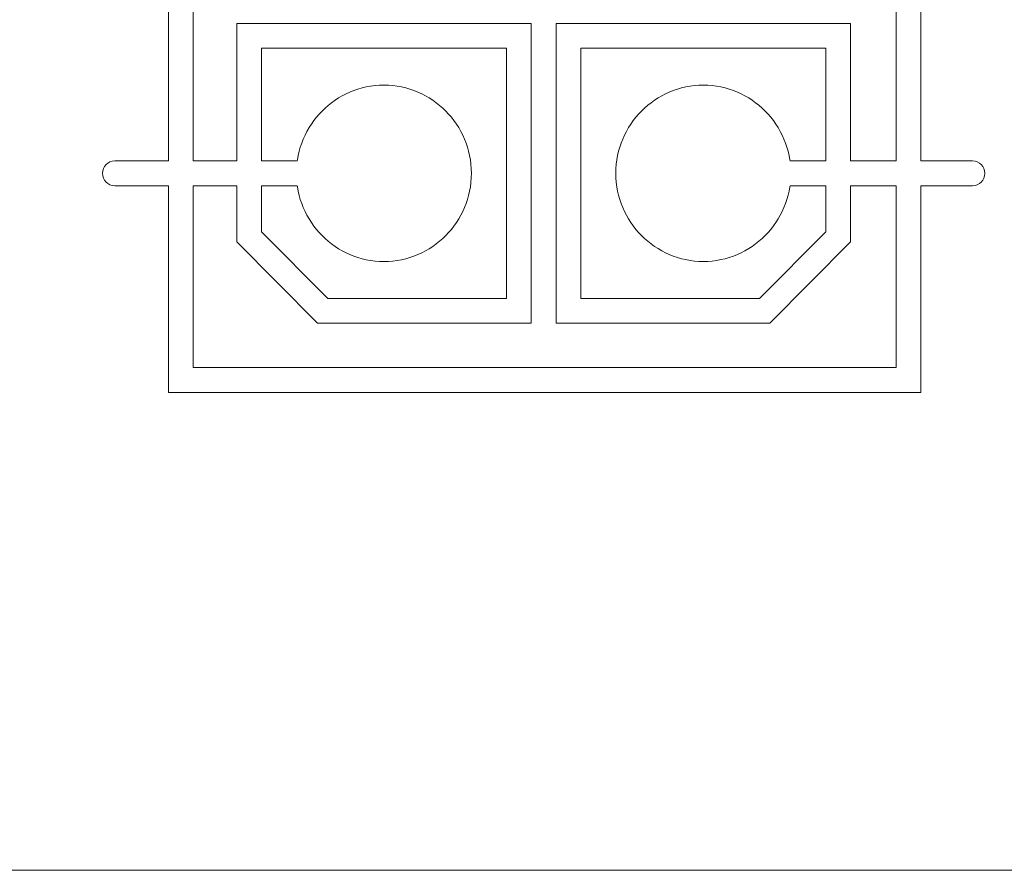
# Model space of a CAD drawing. Header units: millimetres. Extents: x -47.2 to 43.8, y -41.7 to 28.3.
# Tile 2 of 15: x -30 to -21.8, y -41.7 to -34.5. Entities that reach past the tile are written whole.
import ezdxf

# ---------------------------------------------------------------- set-up
doc = ezdxf.new("R2010")
doc.units = ezdxf.units.MM
doc.header["$MEASUREMENT"] = 0
doc.layers.add('Layer 1', color=7, linetype='Continuous')

msp = doc.modelspace()

# ---------------------------------------------------------------- linework, layer by layer
at = {"layer": 'Layer 1', "color": 240, "lineweight": 9}
msp.add_lwpolyline([(-47.2213, -41.6623), (43.7787, -41.6623), (43.7787, 28.3377), (-47.2213, 28.3377), (-47.2213, -41.6623)], close=True, dxfattribs=at)
at = {"layer": 'Layer 1', "lineweight": 9}
for points, knots in [([(-22.0239, -35.724), (-22.0239, -35.724), (-22.4574, -35.724), (-22.4574, -35.724), (-22.4574, -35.724), (-22.4574, -33.2538), (-22.4574, -33.2538), (-22.4574, -33.2538), (-22.0239, -33.2538), (-22.0239, -33.2538), (-21.9672, -33.2538), (-21.9209, -33.2071), (-21.9209, -33.1503), (-21.9209, -33.0931), (-21.9672, -33.0464), (-22.0239, -33.0464), (-22.0239, -33.0464), (-22.4574, -33.0464), (-22.4574, -33.0464), (-22.4574, -33.0464), (-22.4574, -31.3199), (-22.4574, -31.3199), (-22.4574, -31.3199), (-24.8912, -31.3199), (-24.8912, -31.3199), (-24.8912, -31.3199), (-24.8912, -30.0848), (-24.8912, -30.0848), (-24.8912, -30.0848), (-26.3395, -30.0848), (-26.3395, -30.0848), (-26.3395, -30.0848), (-26.3395, -31.3199), (-26.3395, -31.3199), (-26.3395, -31.3199), (-28.7559, -31.3199), (-28.7559, -31.3199), (-28.7559, -31.3199), (-28.7559, -33.0464), (-28.7559, -33.0464), (-28.7559, -33.0464), (-29.2073, -33.0464), (-29.2073, -33.0464), (-29.2641, -33.0464), (-29.3103, -33.0928), (-29.3103, -33.1498), (-29.3103, -33.2071), (-29.2641, -33.2538), (-29.2073, -33.2538), (-29.2073, -33.2538), (-28.7559, -33.2538), (-28.7559, -33.2538), (-28.7559, -33.2538), (-28.7559, -35.7245), (-28.7559, -35.7245), (-28.7559, -35.7245), (-29.2073, -35.7245), (-29.2073, -35.7245), (-29.2641, -35.7245), (-29.3103, -35.7709), (-29.3103, -35.8279), (-29.3103, -35.8852), (-29.2641, -35.9319), (-29.2073, -35.9319), (-29.2073, -35.9319), (-28.7559, -35.9319), (-28.7559, -35.9319), (-28.7559, -35.9319), (-28.7559, -37.6622), (-28.7559, -37.6622), (-28.7559, -37.6622), (-22.4574, -37.6622), (-22.4574, -37.6622), (-22.4574, -37.6622), (-22.4574, -35.9315), (-22.4574, -35.9315), (-22.4574, -35.9315), (-22.0239, -35.9315), (-22.0239, -35.9315), (-21.9672, -35.9315), (-21.9209, -35.8847), (-21.9209, -35.8279), (-21.9209, -35.7709), (-21.9672, -35.724), (-22.0239, -35.724)], [0, 0, 0, 0, 0.035714, 0.035714, 0.035714, 0.071429, 0.071429, 0.071429, 0.107143, 0.107143, 0.107143, 0.142857, 0.142857, 0.142857, 0.178571, 0.178571, 0.178571, 0.214286, 0.214286, 0.214286, 0.25, 0.25, 0.25, 0.285714, 0.285714, 0.285714, 0.321429, 0.321429, 0.321429, 0.357143, 0.357143, 0.357143, 0.392857, 0.392857, 0.392857, 0.428571, 0.428571, 0.428571, 0.464286, 0.464286, 0.464286, 0.5, 0.5, 0.5, 0.535714, 0.535714, 0.535714, 0.571429, 0.571429, 0.571429, 0.607143, 0.607143, 0.607143, 0.642857, 0.642857, 0.642857, 0.678571, 0.678571, 0.678571, 0.714286, 0.714286, 0.714286, 0.75, 0.75, 0.75, 0.785714, 0.785714, 0.785714, 0.821429, 0.821429, 0.821429, 0.857143, 0.857143, 0.857143, 0.892857, 0.892857, 0.892857, 0.928571, 0.928571, 0.928571, 0.964286, 0.964286, 0.964286, 1, 1, 1, 1]), ([(-22.6633, -37.4548), (-22.6633, -37.4548), (-28.5498, -37.4548), (-28.5498, -37.4548), (-28.5498, -37.4548), (-28.5498, -35.9319), (-28.5498, -35.9319), (-28.5498, -35.9319), (-28.1854, -35.9319), (-28.1854, -35.9319), (-28.1854, -35.9319), (-28.1854, -36.4027), (-28.1854, -36.4027), (-28.1854, -36.4027), (-27.5093, -37.0836), (-27.5093, -37.0836), (-27.5093, -37.0836), (-25.7205, -37.0836), (-25.7205, -37.0836), (-25.7205, -37.0836), (-25.7205, -34.573), (-25.7205, -34.573), (-25.7205, -34.573), (-28.1854, -34.573), (-28.1854, -34.573), (-28.1854, -34.573), (-28.1854, -35.7245), (-28.1854, -35.7245), (-28.1854, -35.7245), (-28.5498, -35.7245), (-28.5498, -35.7245), (-28.5498, -35.7245), (-28.5498, -33.2538), (-28.5498, -33.2538), (-28.5498, -33.2538), (-28.1857, -33.2538), (-28.1857, -33.2538), (-28.1857, -33.2538), (-28.1857, -34.4053), (-28.1857, -34.4053), (-28.1857, -34.4053), (-26.397, -34.4053), (-26.397, -34.4053), (-26.397, -34.4053), (-25.7203, -33.7246), (-25.7203, -33.7246), (-25.7203, -33.7246), (-25.7203, -31.8954), (-25.7203, -31.8954), (-25.7203, -31.8954), (-28.1857, -31.8954), (-28.1857, -31.8954), (-28.1857, -31.8954), (-28.1857, -33.0464), (-28.1857, -33.0464), (-28.1857, -33.0464), (-28.5498, -33.0464), (-28.5498, -33.0464), (-28.5498, -33.0464), (-28.5498, -31.5274), (-28.5498, -31.5274), (-28.5498, -31.5274), (-22.6633, -31.5274), (-22.6633, -31.5274), (-22.6633, -31.5274), (-22.6633, -33.0464), (-22.6633, -33.0464), (-22.6633, -33.0464), (-23.0453, -33.0464), (-23.0453, -33.0464), (-23.0453, -33.0464), (-23.0453, -31.8954), (-23.0453, -31.8954), (-23.0453, -31.8954), (-25.5105, -31.8954), (-25.5105, -31.8954), (-25.5105, -31.8954), (-25.5105, -33.7246), (-25.5105, -33.7246), (-25.5105, -33.7246), (-24.8338, -34.4053), (-24.8338, -34.4053), (-24.8338, -34.4053), (-23.0453, -34.4053), (-23.0453, -34.4053), (-23.0453, -34.4053), (-23.0453, -33.2538), (-23.0453, -33.2538), (-23.0453, -33.2538), (-22.6633, -33.2538), (-22.6633, -33.2538), (-22.6633, -33.2538), (-22.6633, -35.724), (-22.6633, -35.724), (-22.6633, -35.724), (-23.0455, -35.724), (-23.0455, -35.724), (-23.0455, -35.724), (-23.0455, -34.573), (-23.0455, -34.573), (-23.0455, -34.573), (-25.5105, -34.573), (-25.5105, -34.573), (-25.5105, -34.573), (-25.5105, -37.0836), (-25.5105, -37.0836), (-25.5105, -37.0836), (-23.7223, -37.0836), (-23.7223, -37.0836), (-23.7223, -37.0836), (-23.0455, -36.4027), (-23.0455, -36.4027), (-23.0455, -36.4027), (-23.0455, -35.9315), (-23.0455, -35.9315), (-23.0455, -35.9315), (-22.6633, -35.9315), (-22.6633, -35.9315), (-22.6633, -35.9315), (-22.6633, -37.4548), (-22.6633, -37.4548)], [0, 0, 0, 0, 0.025, 0.025, 0.025, 0.05, 0.05, 0.05, 0.075, 0.075, 0.075, 0.1, 0.1, 0.1, 0.125, 0.125, 0.125, 0.15, 0.15, 0.15, 0.175, 0.175, 0.175, 0.2, 0.2, 0.2, 0.225, 0.225, 0.225, 0.25, 0.25, 0.25, 0.275, 0.275, 0.275, 0.3, 0.3, 0.3, 0.325, 0.325, 0.325, 0.35, 0.35, 0.35, 0.375, 0.375, 0.375, 0.4, 0.4, 0.4, 0.425, 0.425, 0.425, 0.45, 0.45, 0.45, 0.475, 0.475, 0.475, 0.5, 0.5, 0.5, 0.525, 0.525, 0.525, 0.55, 0.55, 0.55, 0.575, 0.575, 0.575, 0.6, 0.6, 0.6, 0.625, 0.625, 0.625, 0.65, 0.65, 0.65, 0.675, 0.675, 0.675, 0.7, 0.7, 0.7, 0.725, 0.725, 0.725, 0.75, 0.75, 0.75, 0.775, 0.775, 0.775, 0.8, 0.8, 0.8, 0.825, 0.825, 0.825, 0.85, 0.85, 0.85, 0.875, 0.875, 0.875, 0.9, 0.9, 0.9, 0.925, 0.925, 0.925, 0.95, 0.95, 0.95, 0.975, 0.975, 0.975, 1, 1, 1, 1]), ([(-27.6787, -35.9319), (-27.6787, -35.9319), (-27.6776, -35.9406), (-27.6776, -35.9406), (-27.6776, -35.9406), (-27.6713, -35.9768), (-27.6713, -35.9768), (-27.6713, -35.9768), (-27.6632, -36.0123), (-27.6632, -36.0123), (-27.6632, -36.0123), (-27.6533, -36.0472), (-27.6533, -36.0472), (-27.6533, -36.0472), (-27.6415, -36.0813), (-27.6415, -36.0813), (-27.6415, -36.0813), (-27.6282, -36.1149), (-27.6282, -36.1149), (-27.6282, -36.1149), (-27.6138, -36.1476), (-27.6138, -36.1476), (-27.6138, -36.1476), (-27.5975, -36.1794), (-27.5975, -36.1794), (-27.5975, -36.1794), (-27.5797, -36.2102), (-27.5797, -36.2102), (-27.5797, -36.2102), (-27.5606, -36.2402), (-27.5606, -36.2402), (-27.5606, -36.2402), (-27.5402, -36.2691), (-27.5402, -36.2691), (-27.5402, -36.2691), (-27.5185, -36.2973), (-27.5185, -36.2973), (-27.5185, -36.2973), (-27.4953, -36.3237), (-27.4953, -36.3237), (-27.4953, -36.3237), (-27.4707, -36.3496), (-27.4707, -36.3496), (-27.4707, -36.3496), (-27.4454, -36.374), (-27.4454, -36.374), (-27.4454, -36.374), (-27.419, -36.3972), (-27.419, -36.3972), (-27.419, -36.3972), (-27.3913, -36.4191), (-27.3913, -36.4191), (-27.3913, -36.4191), (-27.3622, -36.4399), (-27.3622, -36.4399), (-27.3622, -36.4399), (-27.3328, -36.4589), (-27.3328, -36.4589), (-27.3328, -36.4589), (-27.3019, -36.4767), (-27.3019, -36.4767), (-27.3019, -36.4767), (-27.2701, -36.4931), (-27.2701, -36.4931), (-27.2701, -36.4931), (-27.238, -36.5079), (-27.238, -36.5079), (-27.238, -36.5079), (-27.2044, -36.5211), (-27.2044, -36.5211), (-27.2044, -36.5211), (-27.1707, -36.5324), (-27.1707, -36.5324), (-27.1707, -36.5324), (-27.1358, -36.5429), (-27.1358, -36.5429), (-27.1358, -36.5429), (-27.1004, -36.5511), (-27.1004, -36.5511), (-27.1004, -36.5511), (-27.0645, -36.5574), (-27.0645, -36.5574), (-27.0645, -36.5574), (-27.0277, -36.5624), (-27.0277, -36.5624), (-27.0277, -36.5624), (-26.9909, -36.5651), (-26.9909, -36.5651), (-26.9909, -36.5651), (-26.9534, -36.5661), (-26.9534, -36.5661), (-26.9534, -36.5661), (-26.9156, -36.5651), (-26.9156, -36.5651), (-26.9156, -36.5651), (-26.8785, -36.5624), (-26.8785, -36.5624), (-26.8785, -36.5624), (-26.8421, -36.5574), (-26.8421, -36.5574), (-26.8421, -36.5574), (-26.8058, -36.5511), (-26.8058, -36.5511), (-26.8058, -36.5511), (-26.7704, -36.5429), (-26.7704, -36.5429), (-26.7704, -36.5429), (-26.7359, -36.5324), (-26.7359, -36.5324), (-26.7359, -36.5324), (-26.7018, -36.5211), (-26.7018, -36.5211), (-26.7018, -36.5211), (-26.6688, -36.5079), (-26.6688, -36.5079), (-26.6688, -36.5079), (-26.6361, -36.4931), (-26.6361, -36.4931), (-26.6361, -36.4931), (-26.6047, -36.4767), (-26.6047, -36.4767), (-26.6047, -36.4767), (-26.5738, -36.4589), (-26.5738, -36.4589), (-26.5738, -36.4589), (-26.5439, -36.4399), (-26.5439, -36.4399), (-26.5439, -36.4399), (-26.5153, -36.4191), (-26.5153, -36.4191), (-26.5153, -36.4191), (-26.4876, -36.3972), (-26.4876, -36.3972), (-26.4876, -36.3972), (-26.4608, -36.374), (-26.4608, -36.374), (-26.4608, -36.374), (-26.4354, -36.3496), (-26.4354, -36.3496), (-26.4354, -36.3496), (-26.4109, -36.3237), (-26.4109, -36.3237), (-26.4109, -36.3237), (-26.3883, -36.2973), (-26.3883, -36.2973), (-26.3883, -36.2973), (-26.3664, -36.2691), (-26.3664, -36.2691), (-26.3664, -36.2691), (-26.3456, -36.2402), (-26.3456, -36.2402), (-26.3456, -36.2402), (-26.3265, -36.2102), (-26.3265, -36.2102), (-26.3265, -36.2102), (-26.3087, -36.1794), (-26.3087, -36.1794), (-26.3087, -36.1794), (-26.293, -36.1476), (-26.293, -36.1476), (-26.293, -36.1476), (-26.2779, -36.1149), (-26.2779, -36.1149), (-26.2779, -36.1149), (-26.2648, -36.0813), (-26.2648, -36.0813), (-26.2648, -36.0813), (-26.2534, -36.0472), (-26.2534, -36.0472), (-26.2534, -36.0472), (-26.2434, -36.0123), (-26.2434, -36.0123), (-26.2434, -36.0123), (-26.2353, -35.9768), (-26.2353, -35.9768), (-26.2353, -35.9768), (-26.2289, -35.9406), (-26.2289, -35.9406), (-26.2289, -35.9406), (-26.224, -35.9037), (-26.224, -35.9037), (-26.224, -35.9037), (-26.2211, -35.8657), (-26.2211, -35.8657), (-26.2211, -35.8657), (-26.2199, -35.8279), (-26.2199, -35.8279), (-26.2199, -35.8279), (-26.2211, -35.7904), (-26.2211, -35.7904), (-26.2211, -35.7904), (-26.224, -35.7527), (-26.224, -35.7527), (-26.224, -35.7527), (-26.2289, -35.7159), (-26.2289, -35.7159), (-26.2289, -35.7159), (-26.2353, -35.6796), (-26.2353, -35.6796), (-26.2353, -35.6796), (-26.2434, -35.6437), (-26.2434, -35.6437), (-26.2434, -35.6437), (-26.2534, -35.6087), (-26.2534, -35.6087), (-26.2534, -35.6087), (-26.2648, -35.5748), (-26.2648, -35.5748), (-26.2648, -35.5748), (-26.2779, -35.5416), (-26.2779, -35.5416), (-26.2779, -35.5416), (-26.293, -35.5085), (-26.293, -35.5085), (-26.293, -35.5085), (-26.3087, -35.4767), (-26.3087, -35.4767), (-26.3087, -35.4767), (-26.3265, -35.4458), (-26.3265, -35.4458), (-26.3265, -35.4458), (-26.3456, -35.4159), (-26.3456, -35.4159), (-26.3456, -35.4159), (-26.3664, -35.3868), (-26.3664, -35.3868), (-26.3664, -35.3868), (-26.3883, -35.3587), (-26.3883, -35.3587), (-26.3883, -35.3587), (-26.4109, -35.3324), (-26.4109, -35.3324), (-26.4109, -35.3324), (-26.4354, -35.3065), (-26.4354, -35.3065), (-26.4354, -35.3065), (-26.4608, -35.2819), (-26.4608, -35.2819), (-26.4608, -35.2819), (-26.4876, -35.2593), (-26.4876, -35.2593), (-26.4876, -35.2593), (-26.5153, -35.237), (-26.5153, -35.237), (-26.5153, -35.237), (-26.5439, -35.2166), (-26.5439, -35.2166), (-26.5439, -35.2166), (-26.5738, -35.1971), (-26.5738, -35.1971), (-26.5738, -35.1971), (-26.6047, -35.1794), (-26.6047, -35.1794), (-26.6047, -35.1794), (-26.6361, -35.163), (-26.6361, -35.163), (-26.6361, -35.163), (-26.6688, -35.1481), (-26.6688, -35.1481), (-26.6688, -35.1481), (-26.7018, -35.1349), (-26.7018, -35.1349), (-26.7018, -35.1349), (-26.7359, -35.1236), (-26.7359, -35.1236), (-26.7359, -35.1236), (-26.7704, -35.1131), (-26.7704, -35.1131), (-26.7704, -35.1131), (-26.8058, -35.1054), (-26.8058, -35.1054), (-26.8058, -35.1054), (-26.8421, -35.0986), (-26.8421, -35.0986), (-26.8421, -35.0986), (-26.8785, -35.0936), (-26.8785, -35.0936), (-26.8785, -35.0936), (-26.9156, -35.0909), (-26.9156, -35.0909), (-26.9156, -35.0909), (-26.9534, -35.0905), (-26.9534, -35.0905), (-26.9534, -35.0905), (-26.9909, -35.0909), (-26.9909, -35.0909), (-26.9909, -35.0909), (-27.0277, -35.0936), (-27.0277, -35.0936), (-27.0277, -35.0936), (-27.0645, -35.0986), (-27.0645, -35.0986), (-27.0645, -35.0986), (-27.1004, -35.1054), (-27.1004, -35.1054), (-27.1004, -35.1054), (-27.1358, -35.1131), (-27.1358, -35.1131), (-27.1358, -35.1131), (-27.1707, -35.1236), (-27.1707, -35.1236), (-27.1707, -35.1236), (-27.2044, -35.1349), (-27.2044, -35.1349), (-27.2044, -35.1349), (-27.238, -35.1481), (-27.238, -35.1481), (-27.238, -35.1481), (-27.2701, -35.163), (-27.2701, -35.163), (-27.2701, -35.163), (-27.3019, -35.1794), (-27.3019, -35.1794), (-27.3019, -35.1794), (-27.3328, -35.1971), (-27.3328, -35.1971), (-27.3328, -35.1971), (-27.3622, -35.2166), (-27.3622, -35.2166), (-27.3622, -35.2166), (-27.3913, -35.237), (-27.3913, -35.237), (-27.3913, -35.237), (-27.419, -35.2593), (-27.419, -35.2593), (-27.419, -35.2593), (-27.4454, -35.2819), (-27.4454, -35.2819), (-27.4454, -35.2819), (-27.4707, -35.3065), (-27.4707, -35.3065), (-27.4707, -35.3065), (-27.4953, -35.3324), (-27.4953, -35.3324), (-27.4953, -35.3324), (-27.5185, -35.3587), (-27.5185, -35.3587), (-27.5185, -35.3587), (-27.5402, -35.3868), (-27.5402, -35.3868), (-27.5402, -35.3868), (-27.5606, -35.4159), (-27.5606, -35.4159), (-27.5606, -35.4159), (-27.5797, -35.4458), (-27.5797, -35.4458), (-27.5797, -35.4458), (-27.5975, -35.4767), (-27.5975, -35.4767), (-27.5975, -35.4767), (-27.6138, -35.5085), (-27.6138, -35.5085), (-27.6138, -35.5085), (-27.6282, -35.5416), (-27.6282, -35.5416), (-27.6282, -35.5416), (-27.6415, -35.5748), (-27.6415, -35.5748), (-27.6415, -35.5748), (-27.6533, -35.6087), (-27.6533, -35.6087), (-27.6533, -35.6087), (-27.6632, -35.6437), (-27.6632, -35.6437), (-27.6632, -35.6437), (-27.6713, -35.6796), (-27.6713, -35.6796), (-27.6713, -35.6796), (-27.6776, -35.7159), (-27.6776, -35.7159), (-27.6776, -35.7159), (-27.6787, -35.7245), (-27.6787, -35.7245), (-27.6787, -35.7245), (-27.9793, -35.7245), (-27.9793, -35.7245), (-27.9793, -35.7245), (-27.9793, -34.7805), (-27.9793, -34.7805), (-27.9793, -34.7805), (-25.9265, -34.7805), (-25.9265, -34.7805), (-25.9265, -34.7805), (-25.9265, -36.8761), (-25.9265, -36.8761), (-25.9265, -36.8761), (-27.4239, -36.8761), (-27.4239, -36.8761), (-27.4239, -36.8761), (-27.9793, -36.3165), (-27.9793, -36.3165), (-27.9793, -36.3165), (-27.9793, -35.9319), (-27.9793, -35.9319), (-27.9793, -35.9319), (-27.6787, -35.9319), (-27.6787, -35.9319)], [0, 0, 0, 0, 0.007576, 0.007576, 0.007576, 0.015152, 0.015152, 0.015152, 0.022727, 0.022727, 0.022727, 0.030303, 0.030303, 0.030303, 0.037879, 0.037879, 0.037879, 0.045455, 0.045455, 0.045455, 0.05303, 0.05303, 0.05303, 0.060606, 0.060606, 0.060606, 0.068182, 0.068182, 0.068182, 0.075758, 0.075758, 0.075758, 0.083333, 0.083333, 0.083333, 0.090909, 0.090909, 0.090909, 0.098485, 0.098485, 0.098485, 0.106061, 0.106061, 0.106061, 0.113636, 0.113636, 0.113636, 0.121212, 0.121212, 0.121212, 0.128788, 0.128788, 0.128788, 0.136364, 0.136364, 0.136364, 0.143939, 0.143939, 0.143939, 0.151515, 0.151515, 0.151515, 0.159091, 0.159091, 0.159091, 0.166667, 0.166667, 0.166667, 0.174242, 0.174242, 0.174242, 0.181818, 0.181818, 0.181818, 0.189394, 0.189394, 0.189394, 0.19697, 0.19697, 0.19697, 0.204545, 0.204545, 0.204545, 0.212121, 0.212121, 0.212121, 0.219697, 0.219697, 0.219697, 0.227273, 0.227273, 0.227273, 0.234848, 0.234848, 0.234848, 0.242424, 0.242424, 0.242424, 0.25, 0.25, 0.25, 0.257576, 0.257576, 0.257576, 0.265152, 0.265152, 0.265152, 0.272727, 0.272727, 0.272727, 0.280303, 0.280303, 0.280303, 0.287879, 0.287879, 0.287879, 0.295455, 0.295455, 0.295455, 0.30303, 0.30303, 0.30303, 0.310606, 0.310606, 0.310606, 0.318182, 0.318182, 0.318182, 0.325758, 0.325758, 0.325758, 0.333333, 0.333333, 0.333333, 0.340909, 0.340909, 0.340909, 0.348485, 0.348485, 0.348485, 0.356061, 0.356061, 0.356061, 0.363636, 0.363636, 0.363636, 0.371212, 0.371212, 0.371212, 0.378788, 0.378788, 0.378788, 0.386364, 0.386364, 0.386364, 0.393939, 0.393939, 0.393939, 0.401515, 0.401515, 0.401515, 0.409091, 0.409091, 0.409091, 0.416667, 0.416667, 0.416667, 0.424242, 0.424242, 0.424242, 0.431818, 0.431818, 0.431818, 0.439394, 0.439394, 0.439394, 0.44697, 0.44697, 0.44697, 0.454545, 0.454545, 0.454545, 0.462121, 0.462121, 0.462121, 0.469697, 0.469697, 0.469697, 0.477273, 0.477273, 0.477273, 0.484848, 0.484848, 0.484848, 0.492424, 0.492424, 0.492424, 0.5, 0.5, 0.5, 0.507576, 0.507576, 0.507576, 0.515152, 0.515152, 0.515152, 0.522727, 0.522727, 0.522727, 0.530303, 0.530303, 0.530303, 0.537879, 0.537879, 0.537879, 0.545455, 0.545455, 0.545455, 0.55303, 0.55303, 0.55303, 0.560606, 0.560606, 0.560606, 0.568182, 0.568182, 0.568182, 0.575758, 0.575758, 0.575758, 0.583333, 0.583333, 0.583333, 0.590909, 0.590909, 0.590909, 0.598485, 0.598485, 0.598485, 0.606061, 0.606061, 0.606061, 0.613636, 0.613636, 0.613636, 0.621212, 0.621212, 0.621212, 0.628788, 0.628788, 0.628788, 0.636364, 0.636364, 0.636364, 0.643939, 0.643939, 0.643939, 0.651515, 0.651515, 0.651515, 0.659091, 0.659091, 0.659091, 0.666667, 0.666667, 0.666667, 0.674242, 0.674242, 0.674242, 0.681818, 0.681818, 0.681818, 0.689394, 0.689394, 0.689394, 0.69697, 0.69697, 0.69697, 0.704545, 0.704545, 0.704545, 0.712121, 0.712121, 0.712121, 0.719697, 0.719697, 0.719697, 0.727273, 0.727273, 0.727273, 0.734848, 0.734848, 0.734848, 0.742424, 0.742424, 0.742424, 0.75, 0.75, 0.75, 0.757576, 0.757576, 0.757576, 0.765152, 0.765152, 0.765152, 0.772727, 0.772727, 0.772727, 0.780303, 0.780303, 0.780303, 0.787879, 0.787879, 0.787879, 0.795455, 0.795455, 0.795455, 0.80303, 0.80303, 0.80303, 0.810606, 0.810606, 0.810606, 0.818182, 0.818182, 0.818182, 0.825758, 0.825758, 0.825758, 0.833333, 0.833333, 0.833333, 0.840909, 0.840909, 0.840909, 0.848485, 0.848485, 0.848485, 0.856061, 0.856061, 0.856061, 0.863636, 0.863636, 0.863636, 0.871212, 0.871212, 0.871212, 0.878788, 0.878788, 0.878788, 0.886364, 0.886364, 0.886364, 0.893939, 0.893939, 0.893939, 0.901515, 0.901515, 0.901515, 0.909091, 0.909091, 0.909091, 0.916667, 0.916667, 0.916667, 0.924242, 0.924242, 0.924242, 0.931818, 0.931818, 0.931818, 0.939394, 0.939394, 0.939394, 0.94697, 0.94697, 0.94697, 0.954545, 0.954545, 0.954545, 0.962121, 0.962121, 0.962121, 0.969697, 0.969697, 0.969697, 0.977273, 0.977273, 0.977273, 0.984848, 0.984848, 0.984848, 0.992424, 0.992424, 0.992424, 1, 1, 1, 1]), ([(-23.5525, -35.724), (-23.5525, -35.724), (-23.5536, -35.7154), (-23.5536, -35.7154), (-23.5536, -35.7154), (-23.5599, -35.6791), (-23.5599, -35.6791), (-23.5599, -35.6791), (-23.5681, -35.6437), (-23.5681, -35.6437), (-23.5681, -35.6437), (-23.578, -35.6087), (-23.578, -35.6087), (-23.578, -35.6087), (-23.5899, -35.5748), (-23.5899, -35.5748), (-23.5899, -35.5748), (-23.603, -35.5412), (-23.603, -35.5412), (-23.603, -35.5412), (-23.6175, -35.508), (-23.6175, -35.508), (-23.6175, -35.508), (-23.6339, -35.4767), (-23.6339, -35.4767), (-23.6339, -35.4767), (-23.6516, -35.4458), (-23.6516, -35.4458), (-23.6516, -35.4458), (-23.6707, -35.4154), (-23.6707, -35.4154), (-23.6707, -35.4154), (-23.6911, -35.3868), (-23.6911, -35.3868), (-23.6911, -35.3868), (-23.7129, -35.3587), (-23.7129, -35.3587), (-23.7129, -35.3587), (-23.736, -35.3324), (-23.736, -35.3324), (-23.736, -35.3324), (-23.7606, -35.3065), (-23.7606, -35.3065), (-23.7606, -35.3065), (-23.7859, -35.2819), (-23.7859, -35.2819), (-23.7859, -35.2819), (-23.8127, -35.2589), (-23.8127, -35.2589), (-23.8127, -35.2589), (-23.8404, -35.237), (-23.8404, -35.237), (-23.8404, -35.237), (-23.8691, -35.2162), (-23.8691, -35.2162), (-23.8691, -35.2162), (-23.8985, -35.1971), (-23.8985, -35.1971), (-23.8985, -35.1971), (-23.9294, -35.1794), (-23.9294, -35.1794), (-23.9294, -35.1794), (-23.9612, -35.163), (-23.9612, -35.163), (-23.9612, -35.163), (-23.9933, -35.1476), (-23.9933, -35.1476), (-23.9933, -35.1476), (-24.0269, -35.1349), (-24.0269, -35.1349), (-24.0269, -35.1349), (-24.061, -35.1231), (-24.061, -35.1231), (-24.061, -35.1231), (-24.0955, -35.1131), (-24.0955, -35.1131), (-24.0955, -35.1131), (-24.1309, -35.105), (-24.1309, -35.105), (-24.1309, -35.105), (-24.1672, -35.0982), (-24.1672, -35.0982), (-24.1672, -35.0982), (-24.2036, -35.0936), (-24.2036, -35.0936), (-24.2036, -35.0936), (-24.2408, -35.0905), (-24.2408, -35.0905), (-24.2408, -35.0905), (-24.2779, -35.09), (-24.2779, -35.09), (-24.2779, -35.09), (-24.3156, -35.0905), (-24.3156, -35.0905), (-24.3156, -35.0905), (-24.3528, -35.0936), (-24.3528, -35.0936), (-24.3528, -35.0936), (-24.3892, -35.0982), (-24.3892, -35.0982), (-24.3892, -35.0982), (-24.4255, -35.105), (-24.4255, -35.105), (-24.4255, -35.105), (-24.4609, -35.1131), (-24.4609, -35.1131), (-24.4609, -35.1131), (-24.4954, -35.1231), (-24.4954, -35.1231), (-24.4954, -35.1231), (-24.5299, -35.1349), (-24.5299, -35.1349), (-24.5299, -35.1349), (-24.5631, -35.1476), (-24.5631, -35.1476), (-24.5631, -35.1476), (-24.5953, -35.163), (-24.5953, -35.163), (-24.5953, -35.163), (-24.627, -35.1794), (-24.627, -35.1794), (-24.627, -35.1794), (-24.6574, -35.1971), (-24.6574, -35.1971), (-24.6574, -35.1971), (-24.6873, -35.2162), (-24.6873, -35.2162), (-24.6873, -35.2162), (-24.716, -35.237), (-24.716, -35.237), (-24.716, -35.237), (-24.7437, -35.2589), (-24.7437, -35.2589), (-24.7437, -35.2589), (-24.7704, -35.2819), (-24.7704, -35.2819), (-24.7704, -35.2819), (-24.7958, -35.3065), (-24.7958, -35.3065), (-24.7958, -35.3065), (-24.8204, -35.3324), (-24.8204, -35.3324), (-24.8204, -35.3324), (-24.843, -35.3587), (-24.843, -35.3587), (-24.843, -35.3587), (-24.8653, -35.3868), (-24.8653, -35.3868), (-24.8653, -35.3868), (-24.8858, -35.4154), (-24.8858, -35.4154), (-24.8858, -35.4154), (-24.9048, -35.4458), (-24.9048, -35.4458), (-24.9048, -35.4458), (-24.9225, -35.4767), (-24.9225, -35.4767), (-24.9225, -35.4767), (-24.9389, -35.508), (-24.9389, -35.508), (-24.9389, -35.508), (-24.9534, -35.5412), (-24.9534, -35.5412), (-24.9534, -35.5412), (-24.9665, -35.5748), (-24.9665, -35.5748), (-24.9665, -35.5748), (-24.9784, -35.6087), (-24.9784, -35.6087), (-24.9784, -35.6087), (-24.9879, -35.6437), (-24.9879, -35.6437), (-24.9879, -35.6437), (-24.996, -35.6791), (-24.996, -35.6791), (-24.996, -35.6791), (-25.0029, -35.7154), (-25.0029, -35.7154), (-25.0029, -35.7154), (-25.0073, -35.7522), (-25.0073, -35.7522), (-25.0073, -35.7522), (-25.0106, -35.7904), (-25.0106, -35.7904), (-25.0106, -35.7904), (-25.0115, -35.8279), (-25.0115, -35.8279), (-25.0115, -35.8279), (-25.0106, -35.8657), (-25.0106, -35.8657), (-25.0106, -35.8657), (-25.0073, -35.9034), (-25.0073, -35.9034), (-25.0073, -35.9034), (-25.0029, -35.9401), (-25.0029, -35.9401), (-25.0029, -35.9401), (-24.996, -35.9764), (-24.996, -35.9764), (-24.996, -35.9764), (-24.9879, -36.0118), (-24.9879, -36.0118), (-24.9879, -36.0118), (-24.9784, -36.0472), (-24.9784, -36.0472), (-24.9784, -36.0472), (-24.9665, -36.0813), (-24.9665, -36.0813), (-24.9665, -36.0813), (-24.9534, -36.1144), (-24.9534, -36.1144), (-24.9534, -36.1144), (-24.9389, -36.1476), (-24.9389, -36.1476), (-24.9389, -36.1476), (-24.9225, -36.1794), (-24.9225, -36.1794), (-24.9225, -36.1794), (-24.9048, -36.2102), (-24.9048, -36.2102), (-24.9048, -36.2102), (-24.8858, -36.2402), (-24.8858, -36.2402), (-24.8858, -36.2402), (-24.8653, -36.2688), (-24.8653, -36.2688), (-24.8653, -36.2688), (-24.843, -36.297), (-24.843, -36.297), (-24.843, -36.297), (-24.8204, -36.3237), (-24.8204, -36.3237), (-24.8204, -36.3237), (-24.7958, -36.3496), (-24.7958, -36.3496), (-24.7958, -36.3496), (-24.7704, -36.374), (-24.7704, -36.374), (-24.7704, -36.374), (-24.7437, -36.3968), (-24.7437, -36.3968), (-24.7437, -36.3968), (-24.716, -36.4191), (-24.716, -36.4191), (-24.716, -36.4191), (-24.6873, -36.4394), (-24.6873, -36.4394), (-24.6873, -36.4394), (-24.6574, -36.4584), (-24.6574, -36.4584), (-24.6574, -36.4584), (-24.627, -36.4767), (-24.627, -36.4767), (-24.627, -36.4767), (-24.5953, -36.4931), (-24.5953, -36.4931), (-24.5953, -36.4931), (-24.5631, -36.5079), (-24.5631, -36.5079), (-24.5631, -36.5079), (-24.5299, -36.5211), (-24.5299, -36.5211), (-24.5299, -36.5211), (-24.4954, -36.5324), (-24.4954, -36.5324), (-24.4954, -36.5324), (-24.4609, -36.5429), (-24.4609, -36.5429), (-24.4609, -36.5429), (-24.4255, -36.5507), (-24.4255, -36.5507), (-24.4255, -36.5507), (-24.3892, -36.5574), (-24.3892, -36.5574), (-24.3892, -36.5574), (-24.3528, -36.562), (-24.3528, -36.562), (-24.3528, -36.562), (-24.3156, -36.5651), (-24.3156, -36.5651), (-24.3156, -36.5651), (-24.2779, -36.5656), (-24.2779, -36.5656), (-24.2779, -36.5656), (-24.2408, -36.5651), (-24.2408, -36.5651), (-24.2408, -36.5651), (-24.2036, -36.562), (-24.2036, -36.562), (-24.2036, -36.562), (-24.1672, -36.5574), (-24.1672, -36.5574), (-24.1672, -36.5574), (-24.1309, -36.5507), (-24.1309, -36.5507), (-24.1309, -36.5507), (-24.0955, -36.5429), (-24.0955, -36.5429), (-24.0955, -36.5429), (-24.061, -36.5324), (-24.061, -36.5324), (-24.061, -36.5324), (-24.0269, -36.5211), (-24.0269, -36.5211), (-24.0269, -36.5211), (-23.9933, -36.5079), (-23.9933, -36.5079), (-23.9933, -36.5079), (-23.9612, -36.4931), (-23.9612, -36.4931), (-23.9612, -36.4931), (-23.9294, -36.4767), (-23.9294, -36.4767), (-23.9294, -36.4767), (-23.8985, -36.4584), (-23.8985, -36.4584), (-23.8985, -36.4584), (-23.8691, -36.4394), (-23.8691, -36.4394), (-23.8691, -36.4394), (-23.8404, -36.4191), (-23.8404, -36.4191), (-23.8404, -36.4191), (-23.8127, -36.3968), (-23.8127, -36.3968), (-23.8127, -36.3968), (-23.7859, -36.374), (-23.7859, -36.374), (-23.7859, -36.374), (-23.7606, -36.3496), (-23.7606, -36.3496), (-23.7606, -36.3496), (-23.736, -36.3237), (-23.736, -36.3237), (-23.736, -36.3237), (-23.7129, -36.297), (-23.7129, -36.297), (-23.7129, -36.297), (-23.6911, -36.2688), (-23.6911, -36.2688), (-23.6911, -36.2688), (-23.6707, -36.2402), (-23.6707, -36.2402), (-23.6707, -36.2402), (-23.6516, -36.2102), (-23.6516, -36.2102), (-23.6516, -36.2102), (-23.6339, -36.1794), (-23.6339, -36.1794), (-23.6339, -36.1794), (-23.6175, -36.1476), (-23.6175, -36.1476), (-23.6175, -36.1476), (-23.603, -36.1144), (-23.603, -36.1144), (-23.603, -36.1144), (-23.5899, -36.0813), (-23.5899, -36.0813), (-23.5899, -36.0813), (-23.578, -36.0472), (-23.578, -36.0472), (-23.578, -36.0472), (-23.5681, -36.0118), (-23.5681, -36.0118), (-23.5681, -36.0118), (-23.5599, -35.9764), (-23.5599, -35.9764), (-23.5599, -35.9764), (-23.5536, -35.9401), (-23.5536, -35.9401), (-23.5536, -35.9401), (-23.5525, -35.9315), (-23.5525, -35.9315), (-23.5525, -35.9315), (-23.252, -35.9315), (-23.252, -35.9315), (-23.252, -35.9315), (-23.252, -36.3165), (-23.252, -36.3165), (-23.252, -36.3165), (-23.8076, -36.8761), (-23.8076, -36.8761), (-23.8076, -36.8761), (-25.3045, -36.8761), (-25.3045, -36.8761), (-25.3045, -36.8761), (-25.3045, -34.7805), (-25.3045, -34.7805), (-25.3045, -34.7805), (-23.252, -34.7805), (-23.252, -34.7805), (-23.252, -34.7805), (-23.252, -35.724), (-23.252, -35.724), (-23.252, -35.724), (-23.5525, -35.724), (-23.5525, -35.724)], [0, 0, 0, 0, 0.007576, 0.007576, 0.007576, 0.015152, 0.015152, 0.015152, 0.022727, 0.022727, 0.022727, 0.030303, 0.030303, 0.030303, 0.037879, 0.037879, 0.037879, 0.045455, 0.045455, 0.045455, 0.05303, 0.05303, 0.05303, 0.060606, 0.060606, 0.060606, 0.068182, 0.068182, 0.068182, 0.075758, 0.075758, 0.075758, 0.083333, 0.083333, 0.083333, 0.090909, 0.090909, 0.090909, 0.098485, 0.098485, 0.098485, 0.106061, 0.106061, 0.106061, 0.113636, 0.113636, 0.113636, 0.121212, 0.121212, 0.121212, 0.128788, 0.128788, 0.128788, 0.136364, 0.136364, 0.136364, 0.143939, 0.143939, 0.143939, 0.151515, 0.151515, 0.151515, 0.159091, 0.159091, 0.159091, 0.166667, 0.166667, 0.166667, 0.174242, 0.174242, 0.174242, 0.181818, 0.181818, 0.181818, 0.189394, 0.189394, 0.189394, 0.19697, 0.19697, 0.19697, 0.204545, 0.204545, 0.204545, 0.212121, 0.212121, 0.212121, 0.219697, 0.219697, 0.219697, 0.227273, 0.227273, 0.227273, 0.234848, 0.234848, 0.234848, 0.242424, 0.242424, 0.242424, 0.25, 0.25, 0.25, 0.257576, 0.257576, 0.257576, 0.265152, 0.265152, 0.265152, 0.272727, 0.272727, 0.272727, 0.280303, 0.280303, 0.280303, 0.287879, 0.287879, 0.287879, 0.295455, 0.295455, 0.295455, 0.30303, 0.30303, 0.30303, 0.310606, 0.310606, 0.310606, 0.318182, 0.318182, 0.318182, 0.325758, 0.325758, 0.325758, 0.333333, 0.333333, 0.333333, 0.340909, 0.340909, 0.340909, 0.348485, 0.348485, 0.348485, 0.356061, 0.356061, 0.356061, 0.363636, 0.363636, 0.363636, 0.371212, 0.371212, 0.371212, 0.378788, 0.378788, 0.378788, 0.386364, 0.386364, 0.386364, 0.393939, 0.393939, 0.393939, 0.401515, 0.401515, 0.401515, 0.409091, 0.409091, 0.409091, 0.416667, 0.416667, 0.416667, 0.424242, 0.424242, 0.424242, 0.431818, 0.431818, 0.431818, 0.439394, 0.439394, 0.439394, 0.44697, 0.44697, 0.44697, 0.454545, 0.454545, 0.454545, 0.462121, 0.462121, 0.462121, 0.469697, 0.469697, 0.469697, 0.477273, 0.477273, 0.477273, 0.484848, 0.484848, 0.484848, 0.492424, 0.492424, 0.492424, 0.5, 0.5, 0.5, 0.507576, 0.507576, 0.507576, 0.515152, 0.515152, 0.515152, 0.522727, 0.522727, 0.522727, 0.530303, 0.530303, 0.530303, 0.537879, 0.537879, 0.537879, 0.545455, 0.545455, 0.545455, 0.55303, 0.55303, 0.55303, 0.560606, 0.560606, 0.560606, 0.568182, 0.568182, 0.568182, 0.575758, 0.575758, 0.575758, 0.583333, 0.583333, 0.583333, 0.590909, 0.590909, 0.590909, 0.598485, 0.598485, 0.598485, 0.606061, 0.606061, 0.606061, 0.613636, 0.613636, 0.613636, 0.621212, 0.621212, 0.621212, 0.628788, 0.628788, 0.628788, 0.636364, 0.636364, 0.636364, 0.643939, 0.643939, 0.643939, 0.651515, 0.651515, 0.651515, 0.659091, 0.659091, 0.659091, 0.666667, 0.666667, 0.666667, 0.674242, 0.674242, 0.674242, 0.681818, 0.681818, 0.681818, 0.689394, 0.689394, 0.689394, 0.69697, 0.69697, 0.69697, 0.704545, 0.704545, 0.704545, 0.712121, 0.712121, 0.712121, 0.719697, 0.719697, 0.719697, 0.727273, 0.727273, 0.727273, 0.734848, 0.734848, 0.734848, 0.742424, 0.742424, 0.742424, 0.75, 0.75, 0.75, 0.757576, 0.757576, 0.757576, 0.765152, 0.765152, 0.765152, 0.772727, 0.772727, 0.772727, 0.780303, 0.780303, 0.780303, 0.787879, 0.787879, 0.787879, 0.795455, 0.795455, 0.795455, 0.80303, 0.80303, 0.80303, 0.810606, 0.810606, 0.810606, 0.818182, 0.818182, 0.818182, 0.825758, 0.825758, 0.825758, 0.833333, 0.833333, 0.833333, 0.840909, 0.840909, 0.840909, 0.848485, 0.848485, 0.848485, 0.856061, 0.856061, 0.856061, 0.863636, 0.863636, 0.863636, 0.871212, 0.871212, 0.871212, 0.878788, 0.878788, 0.878788, 0.886364, 0.886364, 0.886364, 0.893939, 0.893939, 0.893939, 0.901515, 0.901515, 0.901515, 0.909091, 0.909091, 0.909091, 0.916667, 0.916667, 0.916667, 0.924242, 0.924242, 0.924242, 0.931818, 0.931818, 0.931818, 0.939394, 0.939394, 0.939394, 0.94697, 0.94697, 0.94697, 0.954545, 0.954545, 0.954545, 0.962121, 0.962121, 0.962121, 0.969697, 0.969697, 0.969697, 0.977273, 0.977273, 0.977273, 0.984848, 0.984848, 0.984848, 0.992424, 0.992424, 0.992424, 1, 1, 1, 1])]:
    msp.add_open_spline(points, degree=3, knots=knots, dxfattribs=at)
msp.add_open_spline([(-28.7559, -37.6622), (-28.7559, -37.6622), (-28.7559, -36.4443), (-28.7559, -36.4443)], degree=3, dxfattribs=at)

doc.saveas('drawing.dxf')
